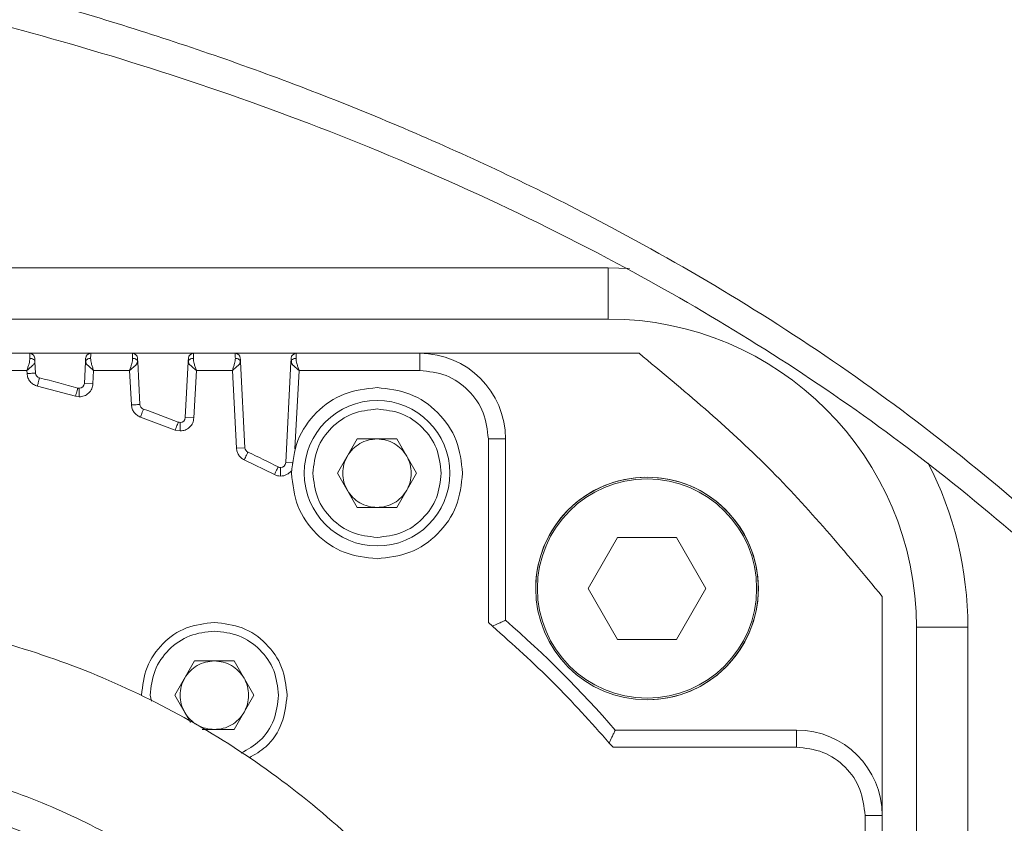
# Model space of a CAD drawing. Header units: millimetres. Extents: x 19214 to 26510, y -7957 to -532.
# Tile 22 of 150: x 21923 to 21980, y -5365 to -5318. Entities that reach past the tile are written whole.
import ezdxf

# ---------------------------------------------------------------- set-up
doc = ezdxf.new("R2010")
doc.units = ezdxf.units.MM
doc.header["$LTSCALE"] = 0.3175
doc.layers.add('1轮廓实线层', color=7, linetype='Continuous', lineweight=18)
doc.layers.add('7标注层', color=4, linetype='Continuous', lineweight=13)
doc.styles.add('标准汉字', font='gbenor.shx', dxfattribs={"bigfont": 'gbcbig.shx'})
doc.dimstyles.new('M1：18', dxfattribs={"dimscale": 18, "dimtxt": 3.5, "dimasz": 2.5, "dimexe": 2, "dimexo": 0, "dimgap": 1.5, "dimtad": 1, "dimdec": 1, "dimdsep": 46, "dimtxsty": '标准汉字', "dimcen": 5, "dimdle": 5, "dimclrd": 1, "dimclre": 1, "dimclrt": 256, "dimadec": 4, "dimazin": 2, "dimtfac": 1, "dimtdec": 1, "dimtmove": 0, "dimatfit": 3, "dimfxl": 1, "dimtolj": 1, "dimarcsym": 0})

# ---------------------------------------------------------------- blocks, each defined once
blk = doc.blocks.new('*D28')
at = {"layer": '7标注层', "color": 1, "lineweight": -2, "ltscale": 10, "transparency": 16777216}
blk.add_line((23129.593, -5056.035), (23514.888, -4946.813), dxfattribs=at)
at = {"layer": '7标注层', "color": 1, "transparency": 16777216}
blk.add_solid([(23516.934, -4954.028), (23512.843, -4939.597), (23558.182, -4934.54)], dxfattribs=at)
at = {"layer": 'Defpoints', "color": 0, "transparency": 16777216}
for p in [(23558.182, -4934.54), (21908.016, -5402.322)]:
    blk.add_point(p, dxfattribs=at)
at = {"layer": '7标注层', "transparency": 16777216, "insert": (23238.114, -4964.466), "char_height": 63, "attachment_point": 5, "rotation": 15.82677, "style": '标准汉字'}
blk.add_mtext('\\A1;R1715.2', dxfattribs=at)

msp = doc.modelspace()

# ---------------------------------------------------------------- linework, layer by layer
at = {"layer": '1轮廓实线层', "ltscale": 10}
for p, q in [((21859.016, -5332.322), (21957.016, -5332.322)), ((21957.016, -5335.322), (21957.016, -5332.322)), ((21957.016, -5332.322), (21958.267, -5332.36)), ((21859.016, -5335.322), (21957.016, -5335.322)), ((21923.232, -5337.322), (21892.801, -5337.322)), ((21926.801, -5337.322), (21923.232, -5337.322)), ((21929.232, -5337.322), (21926.801, -5337.322)), ((21932.801, -5337.322), (21929.232, -5337.322)), ((21935.232, -5337.322), (21932.801, -5337.322)), ((21938.801, -5337.322), (21935.232, -5337.322)), ((21946.016, -5337.322), (21938.801, -5337.322)), ((21958.822, -5337.322), (21946.016, -5337.322)), ((21946.016, -5338.322), (21946.016, -5337.322)), ((21923.542, -5337.817), (21923.577, -5338.478)), ((21926.424, -5339.079), (21926.49, -5337.817)), ((21929.542, -5337.817), (21929.673, -5340.309)), ((21932.32, -5341.073), (21932.49, -5337.817)), ((21935.542, -5337.817), (21935.805, -5342.834)), ((21938.182, -5343.706), (21938.49, -5337.817)), ((21917.843, -5338.322), (21923.069, -5338.322)), ((21923.069, -5338.322), (21923.077, -5338.501)), ((21926.924, -5339.105), (21926.965, -5338.322)), ((21926.965, -5338.322), (21929.068, -5338.322)), ((21929.068, -5338.322), (21929.174, -5340.335)), ((21932.819, -5341.099), (21932.965, -5338.322)), ((21932.965, -5338.322), (21935.068, -5338.322)), ((21935.068, -5338.322), (21935.306, -5342.861)), ((21938.725, -5342.893), (21938.965, -5338.322)), ((21938.965, -5338.322), (21946.016, -5338.322)), ((21926.424, -5339.079), (21926.924, -5339.105)), ((21923.684, -5339.239), (21925.904, -5339.832)), ((21926.125, -5339.363), (21926.125, -5339.863)), ((21925.904, -5339.832), (21926.125, -5339.863)), ((21929.705, -5341.048), (21931.728, -5341.802)), ((21931.902, -5341.333), (21931.911, -5341.336)), ((21932.02, -5341.357), (21932.02, -5341.857)), ((21932.32, -5341.073), (21932.819, -5341.099)), ((21931.728, -5341.802), (21932.02, -5341.857)), ((21941.207, -5344.322), (21942.362, -5342.322)), ((21942.362, -5342.322), (21944.671, -5342.322)), ((21944.671, -5342.322), (21945.826, -5344.322)), ((21950.016, -5342.322), (21950.016, -5353.042)), ((21951.016, -5342.322), (21950.016, -5342.322)), ((21951.016, -5352.913), (21951.016, -5342.322)), ((21935.306, -5342.861), (21935.805, -5342.834)), ((21935.76, -5343.541), (21937.519, -5344.403)), ((21937.882, -5343.991), (21937.882, -5344.491)), ((21938.182, -5343.706), (21938.552, -5343.726)), ((21942.362, -5346.322), (21941.207, -5344.322)), ((21945.826, -5344.322), (21944.671, -5346.322)), ((21944.671, -5346.322), (21942.362, -5346.322)), ((21957.567, -5348.087), (21955.852, -5351.057)), ((21960.997, -5348.087), (21957.567, -5348.087)), ((21962.712, -5351.057), (21960.997, -5348.087)), ((21955.852, -5351.057), (21957.567, -5354.028)), ((21960.997, -5354.028), (21962.712, -5351.057)), ((21973.016, -5364.322), (21973.016, -5351.516)), ((21950.016, -5353.042), (21950.258, -5353.26)), ((21975.016, -5353.322), (21975.016, -5451.322)), ((21975.016, -5353.322), (21978.016, -5353.322)), ((21978.016, -5353.322), (21978.016, -5451.322)), ((21957.567, -5354.028), (21960.997, -5354.028)), ((21931.707, -5357.289), (21932.862, -5355.289)), ((21932.862, -5355.289), (21935.171, -5355.289)), ((21935.171, -5355.289), (21936.326, -5357.289)), ((21930.336, -5357.637), (21930.266, -5357.289)), ((21932.625, -5358.879), (21931.707, -5357.289)), ((21936.326, -5357.289), (21935.171, -5359.289)), ((21935.171, -5359.289), (21933.303, -5359.289)), ((21968.016, -5359.322), (21957.425, -5359.322)), ((21968.016, -5360.322), (21968.016, -5359.322)), ((21957.079, -5360.082), (21957.297, -5360.322)), ((21957.297, -5360.322), (21968.016, -5360.322)), ((21972.016, -5364.322), (21972.016, -5371.374)), ((21973.016, -5364.322), (21972.016, -5364.322)), ((21973.016, -5371.538), (21973.016, -5364.322))]:
    msp.add_line(p, q, dxfattribs=at)
for centre, radius in [((21943.516, -5344.322), 4.25), ((21959.282, -5351.057), 6.5), ((21959.282, -5351.057), 6.4)]:
    msp.add_circle(centre, radius, dxfattribs=at)
at = {"layer": '1轮廓实线层', "lineweight": 20, "ltscale": 10}
for centre, radius, start, end in [((21957.016, -5353.322), 18, 0, 90), ((21923.232, -5337.622), 0.3, 3, 90), ((21926.801, -5337.622), 0.3, 90, 177), ((21929.232, -5337.622), 0.3, 3, 90), ((21932.801, -5337.622), 0.3, 90, 177), ((21935.232, -5337.622), 0.3, 3, 90), ((21938.801, -5337.622), 0.3, 90, 177), ((21946.016, -5342.322), 5, 0, 90), ((21923.876, -5338.462), 0.3, 183, 256.05232), ((21908.016, -5402.322), 65.5, 74.02589, 76.05232), ((21926.125, -5339.063), 0.3, 270, 357), ((21926.125, -5339.063), 0.3, 254.02589, 270), ((21929.972, -5340.294), 0.3, 183, 250.50773), ((21908.016, -5402.322), 65.5, 68.6047, 70.50773), ((21932.02, -5341.057), 0.3, 248.6047, 270), ((21932.02, -5341.057), 0.3, 270, 357), ((21936.105, -5342.819), 0.3, 183, 244.73051), ((21908.016, -5402.322), 65.5, 63.00658, 64.73051), ((21937.882, -5343.691), 0.3, 243.00658, 270), ((21937.882, -5343.691), 0.3, 270, 357), ((21957.016, -5353.322), 21, 0, 27.22988), ((21959.282, -5351.057), 6.5, 326.84238, 180.72065), ((21908.016, -5402.322), 65.5, 41.03262, 48.96738), ((21959.282, -5351.057), 6.5, 270, 326.84238), ((21968.016, -5364.322), 5, 0, 90), ((21908.016, -5402.322), 39.901, 286.05614, 105.29526)]:
    msp.add_arc(centre, radius, start, end, dxfattribs=at)
at = {"layer": '1轮廓实线层', "ltscale": 10}
for points, knots in [([(21989.135, -5354.187), (21988, -5352.929), (21984.8, -5349.383), (21979.012, -5344.335), (21971.963, -5338.91), (21964.649, -5334.115), (21956.139, -5329.266), (21946.459, -5324.621), (21935.698, -5320.382), (21924.98, -5316.944), (21914.338, -5314.211), (21903.822, -5312.13), (21893.41, -5310.589), (21886.634, -5310.009), (21883.216, -5309.717)], [0, 0, 0, 0, 12886.429097, 36309.08682, 59884.464347, 83531.190847, 107165.057621, 140766.757171, 174147.030972, 207331.011204, 240731.041716, 274173.722145, 307448.392425, 341309.299339, 341309.299339, 341309.299339, 341309.299339]), ([(21884.687, -5312.06), (21888.586, -5312.404), (21896.363, -5313.088), (21908.35, -5315.022), (21919.483, -5317.488), (21929.711, -5320.4), (21938.988, -5323.589), (21948.292, -5327.412), (21956.929, -5331.632), (21964.826, -5336.153), (21971.969, -5340.856), (21978.853, -5346.174), (21984.622, -5351.24), (21987.849, -5354.84), (21989.064, -5356.196)], [0, 0, 0, 0, 39050.673019, 77894.347631, 116625.508622, 145673.365692, 174791.666052, 204068.230802, 233359.951371, 256702.966884, 280040.829688, 303412.161021, 326553.637821, 340537.880075, 340537.880075, 340537.880075, 340537.880075]), ([(21923.243, -5337.622), (21923.241, -5337.576), (21923.238, -5337.485), (21923.233, -5337.358), (21923.232, -5337.337), (21923.232, -5337.322)], [0, 0, 0, 0, 25903.559041, 51106.540824, 99188.47913, 99188.47913, 99188.47913, 99188.47913]), ([(21926.801, -5337.322), (21926.8, -5337.337), (21926.8, -5337.358), (21926.795, -5337.485), (21926.792, -5337.576), (21926.79, -5337.622)], [0, 0, 0, 0, 48095.172317, 73305.086381, 99215.767468, 99215.767468, 99215.767468, 99215.767468]), ([(21929.243, -5337.622), (21929.241, -5337.576), (21929.238, -5337.485), (21929.233, -5337.358), (21929.232, -5337.337), (21929.232, -5337.322)], [0, 0, 0, 0, 25915.575195, 51130.247481, 99234.486729, 99234.486729, 99234.486729, 99234.486729]), ([(21932.801, -5337.322), (21932.8, -5337.337), (21932.8, -5337.358), (21932.795, -5337.485), (21932.792, -5337.576), (21932.79, -5337.622)], [0, 0, 0, 0, 48117.476322, 73339.081415, 99261.77851, 99261.77851, 99261.77851, 99261.77851]), ([(21935.243, -5337.622), (21935.241, -5337.576), (21935.238, -5337.485), (21935.233, -5337.358), (21935.232, -5337.337), (21935.232, -5337.322)], [0, 0, 0, 0, 25927.591867, 51153.955827, 99280.500305, 99280.500305, 99280.500305, 99280.500305]), ([(21938.801, -5337.322), (21938.8, -5337.337), (21938.8, -5337.358), (21938.795, -5337.485), (21938.792, -5337.576), (21938.79, -5337.622)], [0, 0, 0, 0, 48139.78155, 73373.079606, 99307.795523, 99307.795523, 99307.795523, 99307.795523]), ([(21923.069, -5338.322), (21923.091, -5338.257), (21923.137, -5338.123), (21923.193, -5337.935), (21923.235, -5337.762), (21923.24, -5337.669), (21923.243, -5337.622)], [0, 0, 0, 0, 32003.511614, 66295.003124, 95502.700597, 124306.129898, 124306.129898, 124306.129898, 124306.129898]), ([(21923.069, -5338.322), (21923.137, -5338.266), (21923.264, -5338.162), (21923.422, -5338.021), (21923.525, -5337.904), (21923.537, -5337.845), (21923.542, -5337.817)], [0, 0, 0, 0, 35698.865249, 66292.783239, 96843.263133, 124307.579518, 124307.579518, 124307.579518, 124307.579518]), ([(21923.243, -5337.622), (21923.28, -5337.624), (21923.356, -5337.628), (21923.456, -5337.672), (21923.526, -5337.738), (21923.537, -5337.791), (21923.542, -5337.817)], [0, 0, 0, 0, 29905.714978, 62154.438128, 94403.161249, 124308.876151, 124308.876151, 124308.876151, 124308.876151]), ([(21923.542, -5337.817), (21923.541, -5337.785), (21923.537, -5337.723), (21923.533, -5337.634), (21923.532, -5337.618), (21923.531, -5337.607)], [0, 0, 0, 0, 24921.81948, 49733.17046, 99191.000062, 99191.000062, 99191.000062, 99191.000062]), ([(21926.501, -5337.607), (21926.501, -5337.609), (21926.501, -5337.615), (21926.498, -5337.67), (21926.493, -5337.758), (21926.49, -5337.817)], [0, 0, 0, 0, 24913.708102, 49726.044008, 99213.892965, 99213.892965, 99213.892965, 99213.892965]), ([(21926.49, -5337.817), (21926.496, -5337.791), (21926.507, -5337.738), (21926.577, -5337.672), (21926.676, -5337.628), (21926.753, -5337.624), (21926.79, -5337.622)], [0, 0, 0, 0, 29913.126196, 62169.841266, 94426.55636, 124339.682619, 124339.682619, 124339.682619, 124339.682619]), ([(21926.49, -5337.817), (21926.494, -5337.842), (21926.503, -5337.897), (21926.568, -5337.969), (21926.602, -5338.008)], [0, 0, 0, 0, 32554.035532, 70133.796184, 70133.796184, 70133.796184, 70133.796184]), ([(21926.514, -5337.742), (21926.513, -5337.776), (21926.509, -5337.84), (21926.527, -5337.903), (21926.535, -5337.932)], [0, 0, 0, 0, 36857.192164, 70133.738834, 70133.738834, 70133.738834, 70133.738834]), ([(21926.79, -5337.622), (21926.792, -5337.667), (21926.797, -5337.76), (21926.838, -5337.928), (21926.894, -5338.118), (21926.94, -5338.253), (21926.965, -5338.322)], [0, 0, 0, 0, 27932.212686, 57851.558364, 89870.810717, 124341.192797, 124341.192797, 124341.192797, 124341.192797]), ([(21929.068, -5338.322), (21929.092, -5338.253), (21929.139, -5338.118), (21929.195, -5337.928), (21929.235, -5337.76), (21929.24, -5337.667), (21929.243, -5337.622)], [0, 0, 0, 0, 34472.639183, 66501.709246, 96424.905651, 124363.82422, 124363.82422, 124363.82422, 124363.82422]), ([(21929.542, -5337.817), (21929.537, -5337.791), (21929.526, -5337.738), (21929.456, -5337.672), (21929.356, -5337.628), (21929.28, -5337.624), (21929.243, -5337.622)], [0, 0, 0, 0, 29919.790223, 62183.696164, 94447.663137, 124367.386094, 124367.386094, 124367.386094, 124367.386094]), ([(21929.428, -5338.01), (21929.463, -5337.972), (21929.529, -5337.899), (21929.538, -5337.843), (21929.542, -5337.817)], [0, 0, 0, 0, 37378.320761, 70150.019926, 70150.019926, 70150.019926, 70150.019926]), ([(21929.497, -5337.932), (21929.506, -5337.902), (21929.523, -5337.84), (21929.52, -5337.776), (21929.518, -5337.742)], [0, 0, 0, 0, 33287.291935, 70150.191938, 70150.191938, 70150.191938, 70150.191938]), ([(21929.542, -5337.817), (21929.541, -5337.786), (21929.537, -5337.723), (21929.533, -5337.634), (21929.532, -5337.618), (21929.531, -5337.607)], [0, 0, 0, 0, 24864.447378, 49754.833224, 99237.009034, 99237.009034, 99237.009034, 99237.009034]), ([(21932.49, -5337.817), (21932.493, -5337.758), (21932.498, -5337.67), (21932.501, -5337.615), (21932.501, -5337.609), (21932.501, -5337.607)], [0, 0, 0, 0, 49510.613602, 74334.3633, 99259.531826, 99259.531826, 99259.531826, 99259.531826]), ([(21932.49, -5337.817), (21932.496, -5337.791), (21932.507, -5337.738), (21932.577, -5337.672), (21932.676, -5337.628), (21932.753, -5337.624), (21932.79, -5337.622)], [0, 0, 0, 0, 29927.012616, 62198.702057, 94470.391523, 124397.404202, 124397.404202, 124397.404202, 124397.404202]), ([(21932.49, -5337.817), (21932.494, -5337.842), (21932.503, -5337.897), (21932.568, -5337.969), (21932.602, -5338.008)], [0, 0, 0, 0, 32569.147591, 70166.353309, 70166.353309, 70166.353309, 70166.353309]), ([(21932.514, -5337.742), (21932.513, -5337.776), (21932.509, -5337.84), (21932.527, -5337.903), (21932.535, -5337.932)], [0, 0, 0, 0, 36874.301754, 70166.295832, 70166.295832, 70166.295832, 70166.295832]), ([(21932.79, -5337.622), (21932.792, -5337.667), (21932.797, -5337.76), (21932.838, -5337.928), (21932.894, -5338.118), (21932.94, -5338.253), (21932.965, -5338.322)], [0, 0, 0, 0, 27945.179613, 57878.414636, 89912.531272, 124398.915372, 124398.915372, 124398.915372, 124398.915372]), ([(21935.068, -5338.322), (21935.092, -5338.253), (21935.139, -5338.118), (21935.195, -5337.928), (21935.235, -5337.76), (21935.24, -5337.667), (21935.243, -5337.622)], [0, 0, 0, 0, 34488.640434, 66532.57751, 96469.663457, 124421.550487, 124421.550487, 124421.550487, 124421.550487]), ([(21935.243, -5337.622), (21935.28, -5337.624), (21935.356, -5337.628), (21935.456, -5337.672), (21935.526, -5337.738), (21935.537, -5337.791), (21935.542, -5337.817)], [0, 0, 0, 0, 29933.48767, 62212.159412, 94490.831124, 124424.318718, 124424.318718, 124424.318718, 124424.318718]), ([(21935.428, -5338.01), (21935.463, -5337.972), (21935.529, -5337.899), (21935.538, -5337.843), (21935.542, -5337.817)], [0, 0, 0, 0, 37395.670147, 70182.579528, 70182.579528, 70182.579528, 70182.579528]), ([(21935.497, -5337.932), (21935.506, -5337.902), (21935.523, -5337.84), (21935.52, -5337.776), (21935.518, -5337.742)], [0, 0, 0, 0, 33302.741887, 70182.751425, 70182.751425, 70182.751425, 70182.751425]), ([(21935.531, -5337.607), (21935.532, -5337.618), (21935.533, -5337.634), (21935.537, -5337.723), (21935.541, -5337.786), (21935.542, -5337.817)], [0, 0, 0, 0, 49505.100353, 74407.017639, 99282.98444, 99282.98444, 99282.98444, 99282.98444]), ([(21938.49, -5337.817), (21938.493, -5337.758), (21938.498, -5337.67), (21938.501, -5337.615), (21938.501, -5337.609), (21938.501, -5337.607)], [0, 0, 0, 0, 49533.566976, 74368.825091, 99305.549052, 99305.549052, 99305.549052, 99305.549052]), ([(21938.49, -5337.817), (21938.496, -5337.791), (21938.507, -5337.738), (21938.577, -5337.672), (21938.676, -5337.628), (21938.753, -5337.624), (21938.79, -5337.622)], [0, 0, 0, 0, 29940.901197, 62227.567341, 94514.233498, 124455.134728, 124455.134728, 124455.134728, 124455.134728]), ([(21938.49, -5337.817), (21938.494, -5337.842), (21938.503, -5337.897), (21938.568, -5337.969), (21938.602, -5338.008)], [0, 0, 0, 0, 32584.261969, 70198.915451, 70198.915451, 70198.915451, 70198.915451]), ([(21938.515, -5337.738), (21938.513, -5337.772), (21938.509, -5337.837), (21938.526, -5337.901), (21938.535, -5337.932)], [0, 0, 0, 0, 36944.735415, 70198.848544, 70198.848544, 70198.848544, 70198.848544]), ([(21938.79, -5337.622), (21938.792, -5337.667), (21938.797, -5337.76), (21938.838, -5337.928), (21938.894, -5338.118), (21938.94, -5338.253), (21938.965, -5338.322)], [0, 0, 0, 0, 27958.146412, 57905.272946, 89954.257103, 124456.646891, 124456.646891, 124456.646891, 124456.646891]), ([(21923.077, -5338.501), (21923.119, -5338.5), (21923.219, -5338.495), (21923.344, -5338.49), (21923.444, -5338.485), (21923.514, -5338.481), (21923.566, -5338.479), (21923.573, -5338.478), (21923.577, -5338.478)], [0, 0, 0, 0, 28822.432192, 68100.77086, 91761.912748, 118051.206153, 146965.135516, 178499.824965, 178499.824965, 178499.824965, 178499.824965]), ([(21923.077, -5338.501), (21923.089, -5338.588), (21923.112, -5338.759), (21923.253, -5338.978), (21923.441, -5339.156), (21923.603, -5339.211), (21923.684, -5339.239)], [0, 0, 0, 0, 31723.429373, 62330.188407, 93415.643179, 124305.842277, 124305.842277, 124305.842277, 124305.842277]), ([(21926.602, -5338.008), (21926.651, -5338.054), (21926.756, -5338.153), (21926.892, -5338.264), (21926.965, -5338.322)], [0, 0, 0, 0, 33012.231059, 70134.697466, 70134.697466, 70134.697466, 70134.697466]), ([(21929.068, -5338.322), (21929.139, -5338.264), (21929.274, -5338.155), (21929.379, -5338.057), (21929.428, -5338.01)], [0, 0, 0, 0, 36999.310111, 70148.431141, 70148.431141, 70148.431141, 70148.431141]), ([(21932.602, -5338.008), (21932.651, -5338.054), (21932.756, -5338.153), (21932.892, -5338.264), (21932.965, -5338.322)], [0, 0, 0, 0, 33027.555935, 70167.255261, 70167.255261, 70167.255261, 70167.255261]), ([(21935.068, -5338.322), (21935.139, -5338.264), (21935.274, -5338.155), (21935.379, -5338.057), (21935.428, -5338.01)], [0, 0, 0, 0, 37016.483893, 70180.990998, 70180.990998, 70180.990998, 70180.990998]), ([(21938.602, -5338.008), (21938.651, -5338.054), (21938.756, -5338.153), (21938.892, -5338.264), (21938.965, -5338.322)], [0, 0, 0, 0, 33042.883168, 70199.818072, 70199.818072, 70199.818072, 70199.818072]), ([(21923.684, -5339.239), (21923.692, -5339.205), (21923.708, -5339.139), (21923.738, -5339.018), (21923.771, -5338.887), (21923.793, -5338.799), (21923.803, -5338.76), (21923.804, -5338.756), (21923.804, -5338.754)], [0, 0, 0, 0, 23520.240976, 46536.617595, 89252.809963, 131969.00233, 154985.37895, 178505.619926, 178505.619926, 178505.619926, 178505.619926]), ([(21926.125, -5339.863), (21926.222, -5339.853), (21926.425, -5339.831), (21926.688, -5339.657), (21926.876, -5339.403), (21926.908, -5339.202), (21926.924, -5339.105)], [0, 0, 0, 0, 29937.258821, 62170.082231, 94401.955623, 124338.132466, 124338.132466, 124338.132466, 124338.132466]), ([(21925.904, -5339.832), (21925.914, -5339.799), (21925.933, -5339.734), (21925.967, -5339.613), (21926.004, -5339.484), (21926.029, -5339.397), (21926.04, -5339.357), (21926.042, -5339.354), (21926.042, -5339.352)], [0, 0, 0, 0, 23524.313215, 46544.674835, 89268.262982, 131991.85113, 155012.21275, 178536.525965, 178536.525965, 178536.525965, 178536.525965]), ([(21929.174, -5340.335), (21929.184, -5340.414), (21929.205, -5340.57), (21929.324, -5340.78), (21929.491, -5340.951), (21929.635, -5341.016), (21929.705, -5341.048)], [0, 0, 0, 0, 31080.204651, 62196.907579, 93964.920703, 124364.70295, 124364.70295, 124364.70295, 124364.70295]), ([(21929.705, -5341.048), (21929.731, -5340.976), (21929.779, -5340.839), (21929.833, -5340.687), (21929.866, -5340.594), (21929.87, -5340.582), (21929.872, -5340.576)], [0, 0, 0, 0, 36041.10948, 68923.784734, 95767.149046, 124370.400491, 124370.400491, 124370.400491, 124370.400491]), ([(21931.728, -5341.802), (21931.741, -5341.77), (21931.766, -5341.706), (21931.811, -5341.59), (21931.86, -5341.464), (21931.894, -5341.38), (21931.908, -5341.342), (21931.91, -5341.338), (21931.911, -5341.336)], [0, 0, 0, 0, 23535.004267, 46565.827908, 89308.832568, 132051.837227, 155082.660869, 178617.665135, 178617.665135, 178617.665135, 178617.665135]), ([(21932.02, -5341.857), (21932.118, -5341.847), (21932.32, -5341.825), (21932.584, -5341.651), (21932.771, -5341.397), (21932.804, -5341.196), (21932.819, -5341.099)], [0, 0, 0, 0, 29950.963124, 62198.210255, 94444.839856, 124395.10378, 124395.10378, 124395.10378, 124395.10378]), ([(21935.306, -5342.861), (21935.315, -5342.932), (21935.333, -5343.075), (21935.433, -5343.268), (21935.573, -5343.434), (21935.698, -5343.505), (21935.76, -5343.541)], [0, 0, 0, 0, 31035.452357, 62260.260361, 93268.196049, 124424.01834, 124424.01834, 124424.01834, 124424.01834]), ([(21935.76, -5343.541), (21935.783, -5343.494), (21935.832, -5343.394), (21935.901, -5343.25), (21935.947, -5343.152), (21935.972, -5343.099), (21935.975, -5343.093), (21935.977, -5343.09)], [0, 0, 0, 0, 30386.577423, 65246.878054, 104110.842247, 127605.151422, 153530.002438, 153530.002438, 153530.002438, 153530.002438]), ([(21937.746, -5343.958), (21937.745, -5343.96), (21937.743, -5343.963), (21937.725, -5344), (21937.683, -5344.081), (21937.622, -5344.201), (21937.566, -5344.312), (21937.535, -5344.373), (21937.519, -5344.403)], [0, 0, 0, 0, 23545.829618, 46587.246716, 89349.911904, 132112.577231, 155153.994574, 178699.824568, 178699.824568, 178699.824568, 178699.824568]), ([(21937.882, -5344.491), (21937.943, -5344.487), (21938.066, -5344.479), (21938.239, -5344.413), (21938.397, -5344.315), (21938.478, -5344.222), (21938.518, -5344.176)], [0, 0, 0, 0, 31017.924814, 62220.86564, 93244.771828, 124451.334425, 124451.334425, 124451.334425, 124451.334425]), ([(21937.519, -5344.403), (21937.577, -5344.429), (21937.693, -5344.48), (21937.819, -5344.487), (21937.882, -5344.491)], [0, 0, 0, 0, 35097.874355, 70194.649513, 70194.649513, 70194.649513, 70194.649513]), ([(21950.258, -5353.26), (21950.374, -5353.207), (21950.586, -5353.11), (21950.829, -5352.998), (21950.986, -5352.927), (21951.007, -5352.918), (21951.016, -5352.913)], [0, 0, 0, 0, 35997.059484, 66042.637493, 96094.840258, 124572.208412, 124572.208412, 124572.208412, 124572.208412]), ([(21950.26, -5353.26), (21951.461, -5354.333), (21953.861, -5356.479), (21956.006, -5358.88), (21957.079, -5360.08)], [0, 0, 0, 0, 35141.459157, 70266.661557, 70266.661557, 70266.661557, 70266.661557]), ([(21937.766, -5357.289), (21937.709, -5357.777), (21937.593, -5358.754), (21936.775, -5359.994), (21935.964, -5360.451), (21935.581, -5360.667)], [0, 0, 0, 0, 34315.568528, 68631.137055, 99286.296934, 99286.296934, 99286.296934, 99286.296934]), ([(21936.044, -5360.947), (21936.386, -5360.75), (21937.211, -5360.276), (21938.068, -5358.946), (21938.2, -5357.841), (21938.266, -5357.289)], [0, 0, 0, 0, 25976.884376, 62634.115677, 99291.346978, 99291.346978, 99291.346978, 99291.346978]), ([(21957.425, -5359.322), (21957.421, -5359.332), (21957.411, -5359.352), (21957.341, -5359.509), (21957.228, -5359.75), (21957.132, -5359.963), (21957.079, -5360.082)], [0, 0, 0, 0, 28475.18171, 58522.254278, 87858.266097, 124638.272014, 124638.272014, 124638.272014, 124638.272014]), ([(21949.914, -5402.322), (21949.786, -5399.834), (21949.529, -5394.856), (21947.474, -5387.627), (21944.264, -5380.863), (21939.881, -5374.778), (21934.497, -5369.567), (21929.65, -5366.317), (21925.957, -5364.433), (21923.676, -5363.435), (21921.34, -5362.573), (21918.957, -5361.853), (21916.535, -5361.274), (21913.08, -5360.664), (21908.373, -5360.291), (21903.029, -5360.612), (21898.084, -5361.536), (21893.661, -5362.866), (21889.19, -5364.782), (21884.767, -5367.337), (21880.499, -5370.569), (21876.866, -5374.156), (21873.863, -5377.917), (21871.453, -5381.707), (21869.372, -5385.849), (21868.378, -5388.817), (21867.874, -5390.322)], [0, 0, 0, 0, 41510.390842, 83020.781684, 124531.172526, 166041.563369, 207551.954211, 249062.345053, 262915.429123, 276768.513194, 290621.597264, 304474.681335, 318327.765405, 332180.849476, 363045.472887, 396953.638193, 421262.967419, 446926.309031, 473943.446223, 502314.15075, 532038.182935, 563115.291666, 587319.372398, 612285.120201, 638012.46834, 664501.348044, 664501.348044, 664501.348044, 664501.348044])]:
    msp.add_open_spline(points, degree=3, knots=knots, dxfattribs=at)
for points in [[(21973.016, -5351.516), (21970.867, -5348.934), (21966.569, -5343.769), (21961.405, -5339.471), (21958.822, -5337.322)], [(21946.016, -5338.322), (21946.54, -5338.382), (21947.589, -5338.503), (21948.911, -5339.428), (21949.836, -5340.75), (21949.956, -5341.798), (21950.016, -5342.322)], [(21938.516, -5344.322), (21938.591, -5343.667), (21938.742, -5342.357), (21939.898, -5340.704), (21941.551, -5339.548), (21942.861, -5339.398), (21943.516, -5339.322)], [(21943.516, -5339.322), (21944.171, -5339.398), (21945.482, -5339.548), (21947.135, -5340.704), (21948.291, -5342.357), (21948.441, -5343.667), (21948.516, -5344.322)], [(21929.174, -5340.335), (21929.239, -5340.332), (21929.37, -5340.325), (21929.535, -5340.317), (21929.65, -5340.31), (21929.665, -5340.31), (21929.673, -5340.309)], [(21939.766, -5344.322), (21939.823, -5343.831), (21939.935, -5342.848), (21940.803, -5341.609), (21942.042, -5340.741), (21943.025, -5340.629), (21943.516, -5340.572)], [(21943.516, -5340.572), (21944.008, -5340.629), (21944.99, -5340.741), (21946.23, -5341.609), (21947.097, -5342.848), (21947.21, -5343.831), (21947.266, -5344.322)], [(21941.784, -5343.322), (21941.883, -5343.178), (21942.081, -5342.888), (21942.506, -5342.573), (21942.992, -5342.362), (21943.342, -5342.336), (21943.516, -5342.322)], [(21945.248, -5343.322), (21945.15, -5343.178), (21944.952, -5342.888), (21944.526, -5342.573), (21944.04, -5342.362), (21943.691, -5342.336), (21943.516, -5342.322)], [(21941.516, -5344.322), (21941.528, -5344.147), (21941.552, -5343.796), (21941.707, -5343.48), (21941.784, -5343.322)], [(21945.248, -5343.322), (21945.326, -5343.48), (21945.481, -5343.796), (21945.505, -5344.147), (21945.516, -5344.322)], [(21943.516, -5349.322), (21942.861, -5349.247), (21941.551, -5349.097), (21939.898, -5347.941), (21938.742, -5346.288), (21938.591, -5344.978), (21938.516, -5344.322)], [(21943.516, -5348.072), (21943.025, -5348.016), (21942.042, -5347.903), (21940.803, -5347.036), (21939.935, -5345.797), (21939.823, -5344.814), (21939.766, -5344.322)], [(21941.784, -5345.322), (21941.707, -5345.164), (21941.552, -5344.849), (21941.528, -5344.498), (21941.516, -5344.322)], [(21947.266, -5344.322), (21947.21, -5344.814), (21947.097, -5345.797), (21946.23, -5347.036), (21944.99, -5347.903), (21944.008, -5348.016), (21943.516, -5348.072)], [(21948.516, -5344.322), (21948.441, -5344.978), (21948.291, -5346.288), (21947.135, -5347.941), (21945.482, -5349.097), (21944.171, -5349.247), (21943.516, -5349.322)], [(21945.516, -5344.322), (21945.505, -5344.498), (21945.481, -5344.849), (21945.326, -5345.164), (21945.248, -5345.322)], [(21943.516, -5346.322), (21943.342, -5346.309), (21942.992, -5346.283), (21942.506, -5346.072), (21942.081, -5345.756), (21941.883, -5345.467), (21941.784, -5345.322)], [(21945.248, -5345.322), (21945.15, -5345.467), (21944.952, -5345.756), (21944.526, -5346.072), (21944.04, -5346.283), (21943.691, -5346.309), (21943.516, -5346.322)], [(21859.478, -5390.322), (21860.029, -5388.385), (21861.132, -5384.509), (21863.659, -5379.003), (21866.782, -5373.824), (21870.52, -5369.064), (21874.8, -5364.787), (21879.566, -5361.058), (21884.746, -5357.93), (21890.265, -5355.449), (21896.043, -5353.652), (21901.995, -5352.564), (21908.035, -5352.201), (21914.075, -5352.568), (21920.027, -5353.661), (21925.803, -5355.463), (21931.321, -5357.948), (21936.498, -5361.08), (21941.261, -5364.813), (21945.539, -5369.092), (21949.27, -5373.856), (21952.399, -5379.035), (21954.885, -5384.553), (21956.674, -5390.33), (21957.805, -5396.282), (21957.946, -5400.309), (21958.016, -5402.322)], [(21934.016, -5353.039), (21933.459, -5353.103), (21932.346, -5353.231), (21930.941, -5354.213), (21929.958, -5355.618), (21929.83, -5356.732), (21929.766, -5357.289)], [(21938.266, -5357.289), (21938.202, -5356.732), (21938.075, -5355.618), (21937.092, -5354.213), (21935.687, -5353.231), (21934.573, -5353.103), (21934.016, -5353.039)], [(21930.266, -5357.289), (21930.323, -5356.798), (21930.435, -5355.815), (21931.303, -5354.575), (21932.542, -5353.708), (21933.525, -5353.595), (21934.016, -5353.539)], [(21934.016, -5353.539), (21934.508, -5353.595), (21935.49, -5353.708), (21936.73, -5354.575), (21937.597, -5355.815), (21937.71, -5356.798), (21937.766, -5357.289)], [(21932.284, -5356.289), (21932.383, -5356.144), (21932.581, -5355.855), (21933.006, -5355.54), (21933.492, -5355.329), (21933.842, -5355.302), (21934.016, -5355.289)], [(21935.748, -5356.289), (21935.65, -5356.144), (21935.452, -5355.855), (21935.026, -5355.54), (21934.54, -5355.329), (21934.191, -5355.302), (21934.016, -5355.289)], [(21932.016, -5357.289), (21932.028, -5357.114), (21932.052, -5356.763), (21932.207, -5356.447), (21932.284, -5356.289)], [(21935.748, -5356.289), (21935.826, -5356.447), (21935.981, -5356.763), (21936.005, -5357.114), (21936.016, -5357.289)], [(21932.284, -5358.289), (21932.207, -5358.131), (21932.052, -5357.815), (21932.028, -5357.465), (21932.016, -5357.289)], [(21936.016, -5357.289), (21936.005, -5357.465), (21935.981, -5357.815), (21935.826, -5358.131), (21935.748, -5358.289)], [(21934.016, -5359.289), (21933.842, -5359.276), (21933.492, -5359.249), (21933.006, -5359.039), (21932.581, -5358.723), (21932.383, -5358.434), (21932.284, -5358.289)], [(21935.748, -5358.289), (21935.65, -5358.434), (21935.452, -5358.723), (21935.026, -5359.039), (21934.54, -5359.249), (21934.191, -5359.276), (21934.016, -5359.289)], [(21968.016, -5360.322), (21968.54, -5360.382), (21969.589, -5360.503), (21970.911, -5361.428), (21971.836, -5362.75), (21971.956, -5363.798), (21972.016, -5364.322)]]:
    msp.add_open_spline(points, degree=3, dxfattribs=at)
at = {"layer": '7标注层', "ltscale": 10}
msp.add_arc((21908.016, -5402.322), 534.257, 193, 167, dxfattribs=at)

# ---------------------------------------------------------------- dimensions: what is measured, and where the dimension line sits
dim = msp.add_radius_dim(center=(21908.016, -5402.322), mpoint=(23558.182, -4934.54), dimstyle='M1：18', override={"dimpost": 'R<>', "dimsah": 1, "dimtzin": 8}, dxfattribs=at)
dim.commit()
dim.dimension.update_dxf_attribs({"geometry": '*D28', "text_midpoint": (23254.069, -5020.749), "dimtype": 164})

doc.saveas('drawing.dxf')
